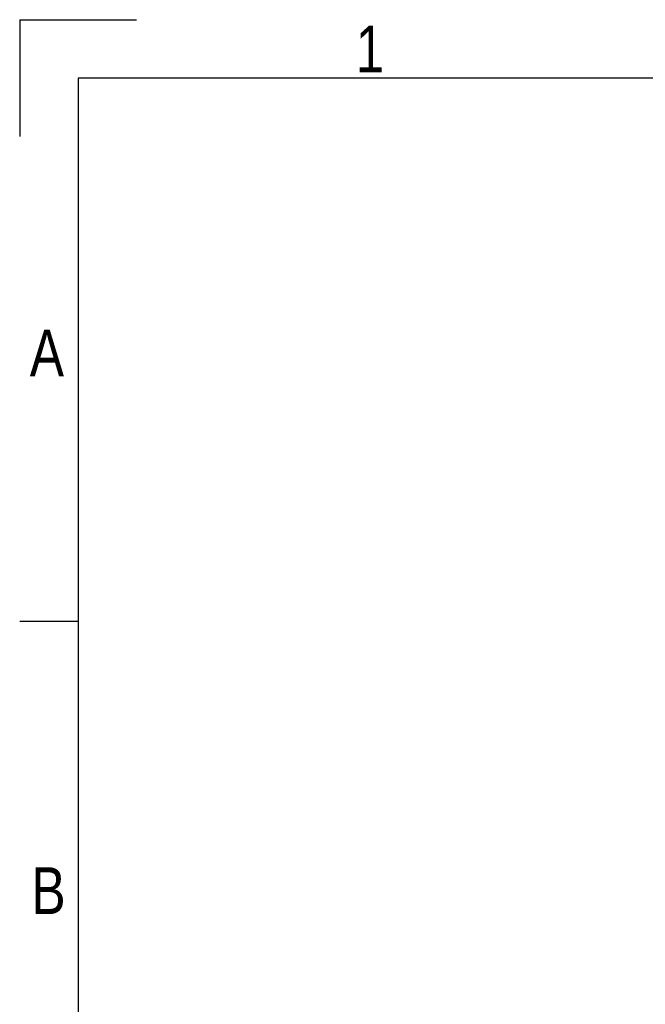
# Model space of a CAD drawing. Header units: millimetres. Extents: x 0 to 420, y 0 to 297.
# Tile 23 of 64: x 0 to 55, y 210 to 297. Entities that reach past the tile are written whole.
import ezdxf

# ---------------------------------------------------------------- set-up
doc = ezdxf.new("R2010")
doc.units = ezdxf.units.MM
doc.layers.add('CARTIGLIO', color=140, linetype='Continuous')
doc.styles.add('SLDTEXTSTYLE2', font='TXT', dxfattribs={"width": 0.821468})

msp = doc.modelspace()

# ---------------------------------------------------------------- linework, layer by layer
at = {"layer": 'CARTIGLIO', "linetype": 'Continuous'}
for p, q in [((0.0059, 296.99679), (0.0059, 286.64835)), ((0.0059, 296.99679), (10.35433, 296.99679)), ((414.8274, 291.82257), (5.18012, 291.82257)), ((5.18012, 291.82257), (5.18012, 5.171)), ((5.18012, 243.70236), (0.0059, 243.70236))]:
    msp.add_line(p, q, dxfattribs=at)

# ---------------------------------------------------------------- texts
at = {"layer": 'CARTIGLIO', "char_height": 4.13937, "attachment_point": 2, "style": 'SLDTEXTSTYLE2'}
for s, insert in [('1', (31.00754, 296.46286)), ('A', (2.41386, 269.55693)), ('B', (2.55983, 221.95415))]:
    msp.add_mtext(s, dxfattribs=dict(at, insert=insert))

doc.saveas('drawing.dxf')
